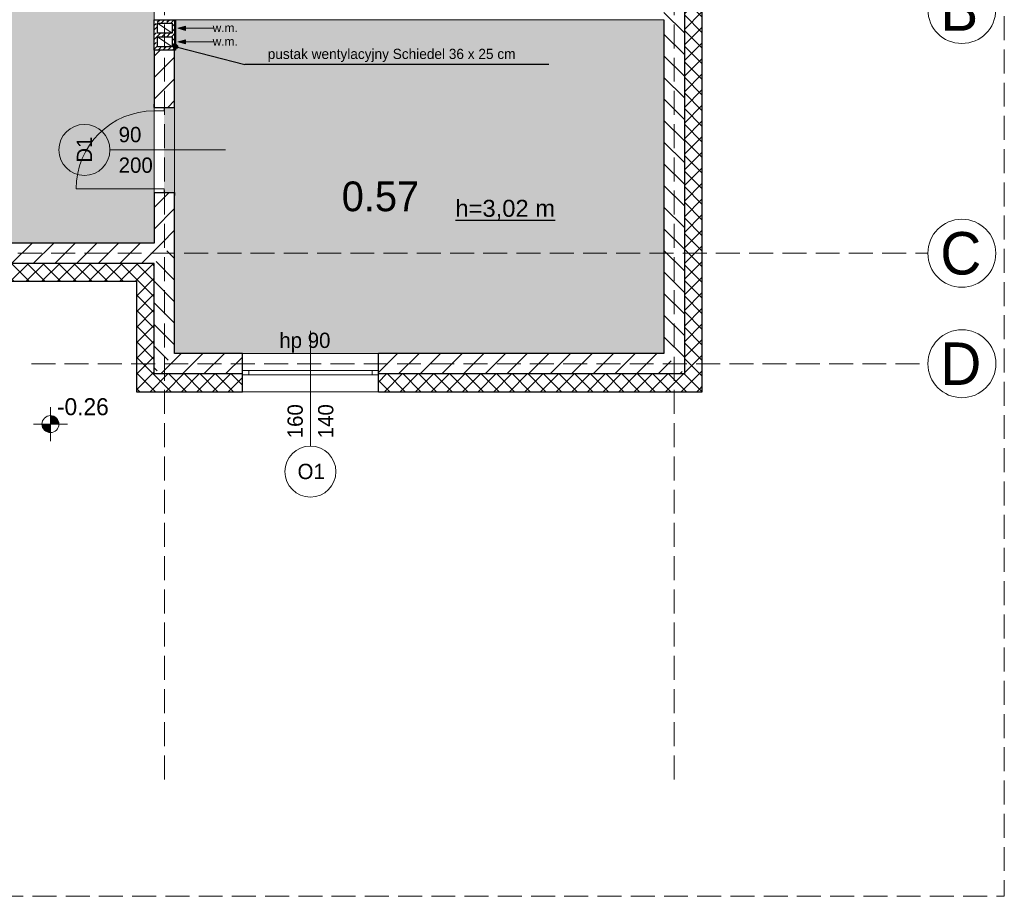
# Model space of a CAD drawing. Header units: millimetres. Extents: x -40063 to 512011, y 350190 to 687060.
# Tile 53 of 256: x 189209 to 200798, y 410790 to 421110. Entities that reach past the tile are written whole.
import ezdxf
from ezdxf.enums import TextEntityAlignment as Align

# ---------------------------------------------------------------- set-up
doc = ezdxf.new("R2010")
doc.units = ezdxf.units.MM
doc.linetypes.add('Krawędzie ukryte', pattern=[391.222223, 282.222223, -109])
doc.layers.get('0').update_dxf_attribs({"color": 8})
for name, color, linetype in [('2D - Ogólne', 8, 'Continuous'), ('Elementy Modelu - Strefy', 8, 'Continuous'), ('Konstrukcja - Ściany zew', 8, 'Continuous'), ('Opisy - Teksty', 8, 'Continuous'), ('Wymiarowanie - Poziomy', 8, 'Continuous')]:
    doc.layers.add(name, color=color, linetype=linetype)
doc.styles.add('GENERATED_STYLE_1', font='arial.ttf')
doc.styles.add('GENERATED_STYLE_2', font='txt')
doc.styles.get("Standard").update_dxf_attribs({"font": 'arial.ttf'})
pattern_1 = [(45, (2007650.3, -1666877.53), (-91.923878, 91.923878), []), (135, (2007650.3, -1666877.53), (91.923878, 91.923878), [])]
pattern_2 = [(225, (2007650.3, -1666877.53), (-127.279217, 127.279217), [])]
pattern_3 = [(45, (2007650.3, -1666877.53), (-127.279217, 127.279217), [])]

# ---------------------------------------------------------------- blocks, each defined once
blk = doc.blocks.new('magazyn_0.57_127', base_point=(4468250, -2144019))
at = {"layer": 'Elementy Modelu - Strefy', "linetype": 'Continuous', "lineweight": 0}
for points in [[(4465786, -2141939), (4465786, -2145869), (4471546, -2145869), (4471546, -2141939)], [(4465661, -2142982), (4465661, -2143982), (4465786, -2143982), (4465786, -2142982)]]:
    blk.add_hatch(color=255, dxfattribs=at).paths.add_polyline_path(points)
at = {"linetype": 'Continuous', "lineweight": 0, "flags": 1}
for tag in ['ROOM_NAME', 'ROOM_NUMBER', 'ROOM_AREA', 'ROOM_PERIM', 'ROOM_WALLS_SURF', 'ROOM_DOORS_SURF', 'ROOM_WINDS_SURF', 'ROOM_BASELEV', 'ROOM_HEIGHT', 'ROOM_NET_AREA', 'ROOM_REDUCED_AREA', 'ROOM_CALC_AREA', 'ROOM_VOLUME']:
    blk.add_attdef(tag, text='', height=200, dxfattribs=at).set_placement((4468250, -2144076), align=Align.BOTTOM_LEFT)
at = {"layer": 'Elementy Modelu - Strefy', "color": 1, "lineweight": 13, "insert": (4467753, -2143844), "char_height": 350, "attachment_point": 1, "style": 'GENERATED_STYLE_2'}
blk.add_mtext('{0.57}', dxfattribs=at)
blk = doc.blocks.new('korytarz_0.56_128', base_point=(4455803, -2143521))
at = {"layer": 'Elementy Modelu - Strefy', "linetype": 'Continuous', "lineweight": 0}
blk.add_hatch(color=255, dxfattribs=at).paths.add_polyline_path([(4453486, -2144569), (4465546, -2144569), (4465546, -2140104), (4463422, -2140104), (4463422, -2141939), (4453486, -2141939)])
at = {"linetype": 'Continuous', "lineweight": 0, "flags": 1}
for tag in ['ROOM_NAME', 'ROOM_NUMBER', 'ROOM_AREA', 'ROOM_PERIM', 'ROOM_WALLS_SURF', 'ROOM_DOORS_SURF', 'ROOM_WINDS_SURF', 'ROOM_BASELEV', 'ROOM_HEIGHT', 'ROOM_NET_AREA', 'ROOM_REDUCED_AREA', 'ROOM_CALC_AREA', 'ROOM_VOLUME']:
    blk.add_attdef(tag, text='', height=200, dxfattribs=at).set_placement((4455803, -2143578), align=Align.BOTTOM_LEFT)
blk = doc.blocks.new('Ściana_511', base_point=(4471546, -2133284))
at = {"layer": 'Konstrukcja - Ściany zew', "linetype": 'Continuous'}
h = blk.add_hatch(dxfattribs=at)
h.set_pattern_fill('Bloczki_betonowe', style=0, pattern_type=2)
h.set_pattern_definition(pattern_1)
h.paths.add_polyline_path([(4471786, -2133044), (4471786, -2146109), (4471996, -2146319), (4471996, -2132834)])
h = blk.add_hatch(dxfattribs=at)
h.set_pattern_fill('Bloczki_ceramiczne', style=0, pattern_type=2)
h.set_pattern_definition([(315, (2007650.3, -1666877.53), (127.279217, 127.279217), [])])
h.paths.add_polyline_path([(4471546, -2133284), (4471546, -2145869), (4471786, -2146109), (4471786, -2133044)])
at = {"layer": 'Konstrukcja - Ściany zew', "color": 7, "linetype": 'Continuous'}
blk.add_line((4471786, -2133044), (4471786, -2146109), dxfattribs=at)
at = {"layer": 'Konstrukcja - Ściany zew', "color": 7, "linetype": 'Continuous', "flags": 128}
for points in [[(4471996, -2146319), (4471996, -2132834)], [(4471546, -2133284), (4471546, -2141699)], [(4471546, -2141939), (4471546, -2145869)]]:
    blk.add_lwpolyline(points, dxfattribs=at)
blk = doc.blocks.new('Ściana_512', base_point=(4465786, -2144569))
at = {"layer": 'Konstrukcja - Ściany zew', "linetype": 'Continuous'}
h = blk.add_hatch(dxfattribs=at)
h.set_pattern_fill('Bloczki_ceramiczne', style=0, pattern_type=2)
h.set_pattern_definition(pattern_2)
h.paths.add_polyline_path([(4463737, -2144569), (4463737, -2144769), (4463737, -2144809), (4465546, -2144809), (4465786, -2144569)])
h = blk.add_hatch(dxfattribs=at)
h.set_pattern_fill('Bloczki_betonowe', style=0, pattern_type=2)
h.set_pattern_definition(pattern_1)
h.paths.add_polyline_path([(4463737, -2144819), (4463737, -2145019), (4465336, -2145019), (4465546, -2144809), (4463737, -2144809)])
at = {"layer": 'Konstrukcja - Ściany zew', "color": 7, "linetype": 'Continuous'}
blk.add_line((4465546, -2144809), (4463737, -2144809), dxfattribs=at)
at = {"layer": 'Konstrukcja - Ściany zew', "color": 7, "linetype": 'Continuous', "flags": 128}
for points in [[(4465546, -2144569), (4463737, -2144569)], [(4463737, -2145019), (4465336, -2145019)]]:
    blk.add_lwpolyline(points, dxfattribs=at)
blk = doc.blocks.new('Okno 16_29')
at = {"layer": 'Konstrukcja - Ściany zew', "color": 7, "linetype": 'Continuous', "lineweight": 13}
for p, q in [((-800, 200), (800, 200)), ((-725, 0), (-800, 0)), ((-800, 0), (-800, -10)), ((-725, -50), (-725, 0)), ((725, 0), (-725, 0)), ((800, 0), (725, 0)), ((725, 0), (725, -50)), ((800, 0), (800, -10)), ((-800, -10), (-800, -50)), ((-800, -50), (-725, -50)), ((-725, -50), (725, -50)), ((725, -50), (800, -50)), ((800, -10), (800, -50)), ((-800, -250), (800, -250))]:
    blk.add_line(p, q, dxfattribs=at)
blk = doc.blocks.new('Znacznik O 16_137')
at = {"layer": 'Konstrukcja - Ściany zew', "color": 7, "linetype": 'Continuous', "lineweight": 13}
blk.add_line((0, 640), (0, -718), dxfattribs=at)
for start, end in [(0, 180), (180, 0)]:
    blk.add_arc((0, 940), 300, start, end, dxfattribs=at)
at = {"layer": 'Konstrukcja - Ściany zew', "color": 7, "lineweight": 13, "char_height": 180, "attachment_point": 7, "style": 'GENERATED_STYLE_2'}
for s, insert, rotation in [('{O1}', (152, 1031), 180), ('{140}', (-272, 548), 270), ('{160}', (88, 548), 270), ('{hp 90}', (367, -461), 180)]:
    blk.add_mtext(s, dxfattribs=dict(at, insert=insert, rotation=rotation))
blk = doc.blocks.new('Ściana_522', base_point=(4471546, -2145869))
at = {"layer": 'Konstrukcja - Ściany zew', "linetype": 'Continuous'}
h = blk.add_hatch(dxfattribs=at)
h.set_pattern_fill('Bloczki_ceramiczne', style=0, pattern_type=2)
h.set_pattern_definition(pattern_2)
h.paths.add_polyline_path([(4465786, -2145869), (4465546, -2146109), (4466585, -2146109), (4466585, -2146069), (4466585, -2145869)])
h = blk.add_hatch(dxfattribs=at)
h.set_pattern_fill('Bloczki_ceramiczne', style=0, pattern_type=2)
h.set_pattern_definition(pattern_2)
h.paths.add_polyline_path([(4468185, -2145869), (4468185, -2146069), (4468185, -2146109), (4471786, -2146109), (4471546, -2145869)])
h = blk.add_hatch(dxfattribs=at)
h.set_pattern_fill('Bloczki_betonowe', style=0, pattern_type=2)
h.set_pattern_definition(pattern_1)
h.paths.add_polyline_path([(4465546, -2146109), (4465336, -2146319), (4466585, -2146319), (4466585, -2146119), (4466585, -2146109)])
h = blk.add_hatch(dxfattribs=at)
h.set_pattern_fill('Bloczki_betonowe', style=0, pattern_type=2)
h.set_pattern_definition(pattern_1)
h.paths.add_polyline_path([(4468185, -2146109), (4468185, -2146119), (4468185, -2146319), (4471996, -2146319), (4471786, -2146109)])
at = {"layer": 'Konstrukcja - Ściany zew', "color": 7, "linetype": 'Continuous'}
for p, q in [((4466585, -2146069), (4466585, -2145869)), ((4468185, -2146069), (4468185, -2145869)), ((4466585, -2146109), (4466585, -2146069)), ((4468185, -2146109), (4468185, -2146069)), ((4466585, -2146109), (4465546, -2146109)), ((4466585, -2146119), (4466585, -2146109)), ((4466585, -2146319), (4466585, -2146119)), ((4471786, -2146109), (4468185, -2146109)), ((4468185, -2146119), (4468185, -2146109)), ((4468185, -2146319), (4468185, -2146119))]:
    blk.add_line(p, q, dxfattribs=at)
at = {"layer": 'Konstrukcja - Ściany zew', "color": 7, "linetype": 'Continuous', "flags": 128}
for points in [[(4466585, -2145869), (4465786, -2145869)], [(4471546, -2145869), (4468185, -2145869)], [(4465336, -2146319), (4466585, -2146319)], [(4468185, -2146319), (4471996, -2146319)]]:
    blk.add_lwpolyline(points, dxfattribs=at)
at = {"layer": 'Konstrukcja - Ściany zew', "color": 7, "lineweight": 13, "rotation": 180}
blk.add_blockref('Znacznik O 16_137', (4467385, -2146319), dxfattribs=at)
at = {"layer": 'Konstrukcja - Ściany zew', "color": 7, "linetype": 'Continuous', "lineweight": 13, "zscale": 1000, "rotation": 180}
blk.add_blockref('Okno 16_29', (4467385, -2146119), dxfattribs=at)
blk = doc.blocks.new('Ściana_523', base_point=(4465786, -2144569))
at = {"layer": 'Konstrukcja - Ściany zew', "linetype": 'Continuous'}
h = blk.add_hatch(dxfattribs=at)
h.set_pattern_fill('Bloczki_ceramiczne', style=0, pattern_type=2)
h.set_pattern_definition([(135, (2007650.3, -1666877.53), (127.279217, 127.279217), [])])
h.paths.add_polyline_path([(4465786, -2145869), (4465786, -2144569), (4465546, -2144809), (4465546, -2146109)])
h = blk.add_hatch(dxfattribs=at)
h.set_pattern_fill('Bloczki_betonowe', style=0, pattern_type=2)
h.set_pattern_definition(pattern_1)
h.paths.add_polyline_path([(4465546, -2146109), (4465546, -2144809), (4465336, -2145019), (4465336, -2146319)])
at = {"layer": 'Konstrukcja - Ściany zew', "color": 7, "linetype": 'Continuous'}
blk.add_line((4465546, -2146109), (4465546, -2144809), dxfattribs=at)
at = {"layer": 'Konstrukcja - Ściany zew', "color": 7, "linetype": 'Continuous', "flags": 128}
for points in [[(4465786, -2145869), (4465786, -2144569)], [(4465336, -2145019), (4465336, -2146319)]]:
    blk.add_lwpolyline(points, dxfattribs=at)
blk = doc.blocks.new('Drzwi 16_58')
at = {"layer": 'Konstrukcja - Ściany zew', "color": 7, "linetype": 'Continuous', "lineweight": 13}
for p, q in [((460, 0), (460, 920)), ((-500, 0), (-537, 0)), ((-460, 0), (-500, 0)), ((-500, 0), (-500, -115)), ((-500, 0), (-500, -115)), ((-460, -115), (-460, 0)), ((500, 0), (460, 0)), ((460, 0), (460, -115)), ((500, -115), (500, 0)), ((500, 0), (500, -115)), ((500, 0), (537, 0)), ((-500, -115), (-460, -115)), ((-500, -115), (-500, -240)), ((460, -115), (500, -115)), ((500, -115), (500, -240)), ((-500, -240), (-537, -240)), ((500, -240), (537, -240))]:
    blk.add_line(p, q, dxfattribs=at)
blk.add_arc((460, 0), 920, 90, 180, dxfattribs=at)
blk = doc.blocks.new('Znacznik Wym 16_26')
at = {"layer": 'Konstrukcja - Ściany zew', "color": 7, "linetype": 'Continuous', "lineweight": 13}
blk.add_line((0, -762), (0, 600), dxfattribs=at)
for start, end in [(0, 180), (180, 0)]:
    blk.add_arc((0, -1062), 300, start, end, dxfattribs=at)
at = {"layer": 'Konstrukcja - Ściany zew', "color": 7, "lineweight": 13, "char_height": 180, "attachment_point": 7, "style": 'GENERATED_STYLE_2'}
for s, insert, rotation in [('{200}', (272, -659), 90), ('{90}', (-88, -659), 90), ('{D1}', (151, -972), 180)]:
    blk.add_mtext(s, dxfattribs=dict(at, insert=insert, rotation=rotation))
blk = doc.blocks.new('Ściana_534', base_point=(4465786, -2142299))
at = {"layer": 'Konstrukcja - Ściany zew', "linetype": 'Continuous'}
h = blk.add_hatch(dxfattribs=at)
h.set_pattern_fill('Bloczki_ceramiczne', style=0, pattern_type=2)
h.set_pattern_definition(pattern_3)
h.paths.add_polyline_path([(4465546, -2142299), (4465546, -2142972), (4465661, -2142972), (4465786, -2142972), (4465786, -2142299)])
h = blk.add_hatch(dxfattribs=at)
h.set_pattern_fill('Bloczki_ceramiczne', style=0, pattern_type=2)
h.set_pattern_definition(pattern_3)
h.paths.add_polyline_path([(4465546, -2144569), (4465786, -2144569), (4465786, -2143972), (4465661, -2143972), (4465546, -2143972)])
at = {"layer": 'Konstrukcja - Ściany zew', "color": 7, "linetype": 'Continuous'}
for p, q in [((4465546, -2142972), (4465546, -2142935)), ((4465786, -2142972), (4465786, -2142935)), ((4465546, -2142972), (4465661, -2142972)), ((4465661, -2142972), (4465786, -2142972)), ((4465546, -2143972), (4465546, -2144009)), ((4465546, -2143972), (4465661, -2143972)), ((4465661, -2143972), (4465786, -2143972)), ((4465786, -2143972), (4465786, -2144009))]:
    blk.add_line(p, q, dxfattribs=at)
at = {"layer": 'Konstrukcja - Ściany zew', "color": 7, "linetype": 'Continuous', "flags": 128}
for points in [[(4465546, -2142299), (4465546, -2142972)], [(4465786, -2142299), (4465546, -2142299)], [(4465786, -2142972), (4465786, -2142299)], [(4465546, -2143972), (4465546, -2144569)], [(4465786, -2144569), (4465786, -2143972)]]:
    blk.add_lwpolyline(points, dxfattribs=at)
at = {"layer": 'Konstrukcja - Ściany zew', "color": 7, "linetype": 'Continuous', "lineweight": 13, "xscale": -1, "zscale": 1000, "rotation": 90}
blk.add_blockref('Drzwi 16_58', (4465546, -2143472), dxfattribs=at)
at = {"layer": 'Konstrukcja - Ściany zew', "color": 7, "lineweight": 13, "rotation": 270}
blk.add_blockref('Znacznik Wym 16_26', (4465786, -2143472), dxfattribs=at)
blk = doc.blocks.new('Linia_108', base_point=(4465666, -2150884))
at = {"layer": '2D - Ogólne', "color": 7, "linetype": 'Krawędzie ukryte', "lineweight": 13}
blk.add_line((4465666, -2150884), (4465666, -2128775), dxfattribs=at)
at = {"layer": '2D - Ogólne', "color": 7, "linetype": 'Continuous', "lineweight": 13}
blk.add_circle((4465666, -2128375), 400, dxfattribs=at)
blk = doc.blocks.new('Linia_109', base_point=(4471666, -2150884))
at = {"layer": '2D - Ogólne', "color": 7, "linetype": 'Krawędzie ukryte', "lineweight": 13}
blk.add_line((4471666, -2150884), (4471666, -2128775), dxfattribs=at)
at = {"layer": '2D - Ogólne', "color": 7, "linetype": 'Continuous', "lineweight": 13}
blk.add_circle((4471666, -2128375), 400, dxfattribs=at)
blk = doc.blocks.new('Linia_110', base_point=(4464100, -2145989))
at = {"layer": '2D - Ogólne', "color": 7, "linetype": 'Krawędzie ukryte', "lineweight": 13}
blk.add_line((4464100, -2145989), (4474652, -2145989), dxfattribs=at)
at = {"layer": '2D - Ogólne', "color": 7, "linetype": 'Continuous', "lineweight": 13}
blk.add_circle((4475052, -2145989), 400, dxfattribs=at)
blk = doc.blocks.new('Linia_112', base_point=(4452988, -2141819))
at = {"layer": '2D - Ogólne', "color": 7, "linetype": 'Continuous', "lineweight": 13}
blk.add_circle((4475052, -2141819), 400, dxfattribs=at)
blk = doc.blocks.new('Linia_113', base_point=(4452988, -2144689))
at = {"layer": '2D - Ogólne', "color": 7, "linetype": 'Krawędzie ukryte', "lineweight": 13}
blk.add_line((4452988, -2144689), (4474652, -2144689), dxfattribs=at)
at = {"layer": '2D - Ogólne', "color": 7, "linetype": 'Continuous', "lineweight": 13}
blk.add_circle((4475052, -2144689), 400, dxfattribs=at)
blk = doc.blocks.new('Koty wysokościowe_20', base_point=(4464325, -2146700))
at = {"layer": 'Wymiarowanie - Poziomy', "linetype": 'Continuous', "lineweight": 13}
for points in [[(4464325, -2146700), (4464425, -2146700), (4464417, -2146662), (4464396, -2146629), (4464363, -2146608), (4464325, -2146600)], [(4464325, -2146700), (4464225, -2146700), (4464233, -2146738), (4464254, -2146771), (4464287, -2146792), (4464325, -2146800)]]:
    blk.add_hatch(color=7, dxfattribs=at).paths.add_polyline_path(points)
at = {"layer": 'Wymiarowanie - Poziomy', "color": 7, "linetype": 'Continuous', "lineweight": 13}
for p, q in [((4464325, -2146900), (4464325, -2146500)), ((4464125, -2146700), (4464525, -2146700))]:
    blk.add_line(p, q, dxfattribs=at)
blk.add_circle((4464325, -2146700), 100, dxfattribs=at)
at = {"layer": 'Wymiarowanie - Poziomy', "color": 7, "insert": (4464401, -2146598), "char_height": 200, "attachment_point": 7, "style": 'GENERATED_STYLE_2'}
blk.add_mtext('{-0.26}', dxfattribs=at)
blk = doc.blocks.new('Linia_161', base_point=(4466241, -2142040))
at = {"layer": '2D - Ogólne', "linetype": 'Continuous', "lineweight": 13}
blk.add_hatch(color=7, dxfattribs=at).paths.add_polyline_path([(4465823, -2142040), (4465916, -2142065), (4465916, -2142015)])
at = {"layer": '2D - Ogólne', "color": 7, "linetype": 'Continuous', "lineweight": 13}
for p, q in [((4465823, -2142040), (4465916, -2142015)), ((4465916, -2142015), (4465916, -2142065)), ((4465823, -2142040), (4465916, -2142065)), ((4466241, -2142040), (4465916, -2142040))]:
    blk.add_line(p, q, dxfattribs=at)
blk = doc.blocks.new('Linia_162', base_point=(4466241, -2142200))
at = {"layer": '2D - Ogólne', "linetype": 'Continuous', "lineweight": 13}
blk.add_hatch(color=7, dxfattribs=at).paths.add_polyline_path([(4465823, -2142200), (4465916, -2142225), (4465916, -2142175)])
at = {"layer": '2D - Ogólne', "color": 7, "linetype": 'Continuous', "lineweight": 13}
for p, q in [((4465823, -2142200), (4465916, -2142175)), ((4465823, -2142200), (4465916, -2142225)), ((4465916, -2142175), (4465916, -2142225)), ((4466241, -2142200), (4465916, -2142200))]:
    blk.add_line(p, q, dxfattribs=at)
blk = doc.blocks.new('Linia_163', base_point=(4465796, -2142255))
at = {"layer": '2D - Ogólne', "linetype": 'Continuous'}
blk.add_hatch(color=7, dxfattribs=at).paths.add_polyline_path([(4465821, -2142255), (4465819, -2142245), (4465814, -2142237), (4465806, -2142232), (4465796, -2142230), (4465787, -2142232), (4465779, -2142237), (4465773, -2142245), (4465771, -2142255), (4465773, -2142264), (4465779, -2142272), (4465787, -2142278), (4465796, -2142280), (4465806, -2142278), (4465814, -2142272), (4465819, -2142264)])
at = {"layer": '2D - Ogólne', "color": 7, "linetype": 'Continuous'}
blk.add_line((4465821, -2142261), (4466613, -2142468), dxfattribs=at)
blk.add_circle((4465796, -2142255), 25, dxfattribs=at)

msp = doc.modelspace()

# ---------------------------------------------------------------- hatches: boundary and pattern name
at = {"layer": 'Konstrukcja - Ściany zew', "linetype": 'Continuous'}
h = msp.add_hatch(dxfattribs=at)
h.set_pattern_fill('Beton_zbrojony_kopia_kopia', color=256, style=0, pattern_type=2)
h.set_pattern_definition([(45, (-2267103.37, 896171.49), (-56.5685425, 56.5685425), []), (45, (-2267131.65, 896199.78), (-56.5685425, 56.5685425), [60, -20])])
h.paths.add_polyline_path([(190792.6962, 420749.96512), (190792.6962, 421109.96512), (191042.69619, 421109.96512), (191042.69619, 420749.96512), (191002.6962, 420749.96512), (190832.69619, 420749.96512)])
h.paths.add_polyline_path([(191002.6962, 420949.96511), (190832.69619, 420949.96511), (190832.69619, 421069.96512), (191002.6962, 421069.96512)], flags=0)
h.paths.add_polyline_path([(191002.6962, 420909.96511), (191002.6962, 420789.96512), (190832.69619, 420789.96512), (190832.69619, 420909.96511)], flags=0)

# ---------------------------------------------------------------- linework, layer by layer
at = {"layer": '2D - Ogólne', "color": 12, "linetype": 'Continuous', "lineweight": 13}
for p, q in [((191002.6962, 420949.96512), (190832.69619, 421069.96512)), ((191002.6962, 420789.96512), (190832.69619, 420909.96511))]:
    msp.add_line(p, q, dxfattribs=at)
at = {"layer": '2D - Ogólne', "linetype": 'Continuous'}
msp.add_line((195436.50051, 420581.29349), (191859.36651, 420581.29349), dxfattribs=at)
at = {"layer": 'Elementy Modelu - Strefy', "color": 255, "linetype": 'Continuous', "lineweight": 0, "flags": 128}
for points in [[(178732.34417, 418479.96512), (190792.6962, 418479.96512), (190792.6962, 422944.72018), (188667.86332, 422944.72018), (188667.86332, 421109.96512), (178732.34417, 421109.96512)], [(191032.6962, 421109.96512), (191032.6962, 417179.96512), (196792.34417, 417179.96512), (196792.34417, 421109.96512)]]:
    msp.add_lwpolyline(points, close=True, dxfattribs=at)
at = {"layer": 'Konstrukcja - Ściany zew', "color": 6, "linetype": 'Krawędzie ukryte', "lineweight": 15, "flags": 128}
msp.add_lwpolyline([(170817.15794, 435378.03637), (200798.04652, 435378.03637), (200798.04652, 410789.96512), (170817.15794, 410789.96512)], close=True, dxfattribs=at)
at = {"layer": 'Konstrukcja - Ściany zew', "linetype": 'Continuous', "flags": 128}
for points in [[(190792.6962, 420749.96512), (190792.6962, 421109.96512), (191042.69619, 421109.96512), (191042.69619, 420749.96512), (191002.6962, 420749.96512), (190832.69619, 420749.96512)], [(191002.6962, 420949.96511), (190832.69619, 420949.96511), (190832.69619, 421069.96512), (191002.6962, 421069.96512)], [(191002.6962, 420909.96511), (191002.6962, 420789.96512), (190832.69619, 420789.96512), (190832.69619, 420909.96511)]]:
    msp.add_lwpolyline(points, close=True, dxfattribs=at)

# ---------------------------------------------------------------- block references
at = {"layer": '2D - Ogólne', "color": 7, "linetype": 'Krawędzie ukryte', "lineweight": 13}
for name, p in [('Linia_108', (190912.34417, 412164.96512)), ('Linia_109', (196912.34417, 412164.96512)), ('Linia_112', (178234.25399, 421229.96512)), ('Linia_113', (178234.25399, 418359.96512)), ('Linia_110', (189346.6703, 417059.96512))]:
    msp.add_blockref(name, p, dxfattribs=at)
at = {"layer": '2D - Ogólne', "color": 7, "linetype": 'Continuous', "lineweight": 13}
for name, p in [('Linia_161', (191487.08724, 421008.82375)), ('Linia_162', (191487.08724, 420848.95777))]:
    msp.add_blockref(name, p, dxfattribs=at)
at = {"layer": '2D - Ogólne', "color": 7, "linetype": 'Continuous'}
msp.add_blockref('Linia_163', (191042.69619, 420794.26217), dxfattribs=at)
at = {"layer": 'Elementy Modelu - Strefy', "color": 1, "linetype": 'Continuous', "lineweight": 13}
for name, p in [('korytarz_0.56_128', (181048.86844, 419527.92062)), ('magazyn_0.57_127', (193496.46459, 419030.18676))]:
    msp.add_blockref(name, p, dxfattribs=at)
at = {"layer": 'Konstrukcja - Ściany zew', "color": 7}
for name, p in [('Ściana_511', (196792.34417, 429764.72018)), ('Ściana_534', (191032.6962, 420749.96512)), ('Ściana_512', (191032.6962, 418479.96512)), ('Ściana_523', (191032.6962, 418479.96512)), ('Ściana_522', (196792.34417, 417179.96512))]:
    msp.add_blockref(name, p, dxfattribs=at)
at = {"layer": 'Wymiarowanie - Poziomy', "color": 7, "lineweight": 13}
msp.add_blockref('Koty wysokościowe_20', (189571.38491, 416349.04322), dxfattribs=at)

# ---------------------------------------------------------------- texts
at = {"layer": 'Opisy - Teksty', "color": 5, "linetype": 'Continuous', "lineweight": 13, "char_height": 500, "attachment_point": 1, "style": 'GENERATED_STYLE_2'}
for s, insert in [('{B}', (200044.67525, 421479.96844)), ('{C}', (200044.67525, 418609.96844)), ('{D}', (200044.67525, 417309.96844))]:
    msp.add_mtext(s, dxfattribs=dict(at, insert=insert))
at = {"layer": 'Opisy - Teksty', "color": 12, "linetype": 'Continuous', "lineweight": 13, "char_height": 100, "attachment_point": 1, "style": 'GENERATED_STYLE_1'}
for insert in [(191480.67401, 421064.53826), (191480.67401, 420904.67228)]:
    msp.add_mtext('{w.m.}', dxfattribs=dict(at, insert=insert))
at = {"layer": 'Opisy - Teksty', "linetype": 'Continuous', "attachment_point": 1}
for s, insert, char_height, style in [('\\A1;{\\fMontserrat|b0|i0|c238|p2;\\P\\fMontserrat|b1|i0|c238|p2;\\P\\fMontserrat|b0|i0|c238|p2;pustak wentylacyjny Schiedel 36 x 25 cm\\P\\P}', (192128.04003, 421167.0938), 120, 'GENERATED_STYLE_2'), ('{\\Lh=3,02 m}', (194337.21313, 418989.41381), 200, 'GENERATED_STYLE_1')]:
    msp.add_mtext(s, dxfattribs=dict(at, insert=insert, char_height=char_height, style=style))

doc.saveas('drawing.dxf')
